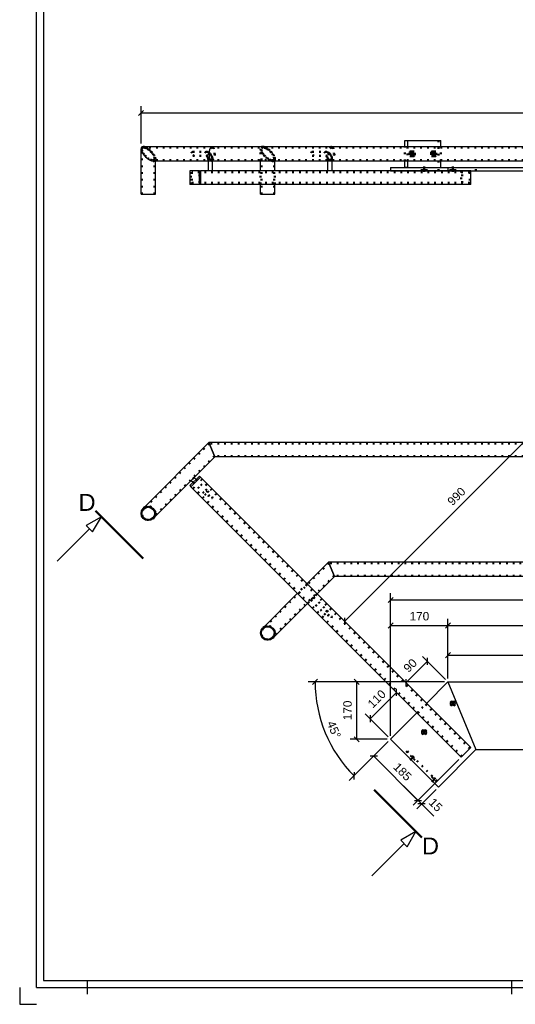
# Model space of a CAD drawing. Header units: millimetres. Extents: x -556 to 285, y -465 to 129.
# Tile 1 of 11: x -556 to -409, y -465 to -174. Entities that reach past the tile are written whole.
import ezdxf
from ezdxf.enums import TextEntityAlignment as Align

# ---------------------------------------------------------------- set-up
doc = ezdxf.new("R2010")
doc.units = ezdxf.units.MM
for name, pattern in [('DOT', [2, 0.5, -1.5]), ('STRICHPUNKT2', [18.5, 10, -4, 0.5, -4]), ('STRICHPUNKT3', [35.5, 25, -5, 0.5, -5])]:
    doc.linetypes.add(name, pattern=pattern)
doc.layers.get('0').update_dxf_attribs({"linetype": 'CONTINUOUS'})
for name, color, linetype in [('DIM49', 4, 'CONTINUOUS'), ('TXT_ALL', 7, 'CONTINUOUS'), ('TXT_DIM49', 2, 'CONTINUOUS')]:
    doc.layers.add(name, color=color, linetype=linetype)
doc.layers.add('LE_ALL', color=7, linetype='CONTINUOUS', lineweight=50)
doc.styles.add('ARIAL', font='arial.ttf')

# ---------------------------------------------------------------- blocks, each defined once
blk = doc.blocks.new('DINA1_00002', base_point=(-548.96, -457.66))
for p, q in [((-548.96, 122.34), (-548.96, -457.66)), ((-550.96, -459.66), (280.04, -459.66)), ((-535.96, -457.66), (-535.96, -461.66)), ((-410.46, -457.66), (-410.46, -461.66))]:
    blk.add_line(p, q)
for points in [[(-550.96, -459.66), (-550.96, 124.34), (280.04, 124.34)], [(-548.96, -457.66), (278.04, -457.66), (278.04, 122.34)], [(-555.96, -459.66), (-555.96, -464.66), (-550.96, -464.66)]]:
    blk.add_lwpolyline(points)
blk = doc.blocks.new('_ZBL0025_00001')
blk.add_blockref('DINA1_00002', (-548.96, -457.66))
blk = doc.blocks.new('Brede Strip 10x200_00113', base_point=(-0.56, -218.27))
for p, q in [((-429.29, -217.27), (-429.29, -218.27)), ((-429.29, -218.27), (-358.83, -218.27))]:
    blk.add_line(p, q)
blk.add_lwpolyline([(-429.29, -217.27), (-358.83, -217.27)])
at = {"layer": 'LE_ALL', "color": 3, "linetype": 'DOT'}
blk.add_line((-421.01, -218.27), (-421.01, -217.27), dxfattribs=at)
blk = doc.blocks.new('Brede Strip 10x200_00112')
blk.add_blockref('Brede Strip 10x200_00113', (-0.56, -218.27))
blk = doc.blocks.new('Brede Strip 10x200_00117', base_point=(-432.12, -218.27))
for p, q in [((-446.26, -217.27), (-429.29, -217.27)), ((-446.26, -217.27), (-446.26, -218.27)), ((-446.26, -218.27), (-429.29, -218.27)), ((-429.29, -217.27), (-429.29, -218.27))]:
    blk.add_line(p, q)
at = {"layer": 'LE_ALL', "color": 3, "linetype": 'DOT'}
for p, q in [((-437.07, -218.27), (-437.07, -217.27)), ((-435.67, -218.27), (-435.67, -217.27)), ((-432.12, -218.27), (-432.12, -217.27)), ((-428.58, -218.27), (-428.58, -217.27)), ((-427.18, -218.27), (-427.18, -217.27)), ((-421.01, -218.27), (-421.01, -217.27))]:
    blk.add_line(p, q, dxfattribs=at)
blk = doc.blocks.new('_00119', base_point=(-436.37, -218.57))
at = {"layer": 'LE_ALL', "color": 1, "linetype": 'STRICHPUNKT2'}
for p, q in [((-436.37, -218.57), (-436.37, -216.97)), ((-427.88, -218.57), (-427.88, -216.97))]:
    blk.add_line(p, q, dxfattribs=at)
blk = doc.blocks.new('_00118')
blk.add_blockref('_00119', (-436.37, -218.57))
blk = doc.blocks.new('Brede Strip 10x200_00116')
for name, p in [('Brede Strip 10x200_00117', (-432.12, -218.27)), ('_00118', (0, 0))]:
    blk.add_blockref(name, p)
blk = doc.blocks.new('Strip 80x10_00121', base_point=(-432.12, -209.27))
for p, q in [((-442.02, -209.27), (-441.31, -209.27)), ((-442.02, -211.15), (-442.02, -209.27)), ((-441.31, -209.27), (-431.42, -209.27)), ((-431.42, -211.15), (-431.42, -209.27)), ((-441.31, -217.27), (-442.02, -217.27)), ((-441.31, -215.39), (-441.31, -217.27)), ((-441.31, -217.27), (-431.42, -217.27))]:
    blk.add_line(p, q)
for points in [[(-441.31, -209.27), (-441.31, -211.15)], [(-442.02, -217.27), (-442.02, -215.39)], [(-431.42, -217.27), (-431.42, -215.39)]]:
    blk.add_lwpolyline(points)
at = {"layer": 'LE_ALL', "color": 3, "linetype": 'DOT'}
for p, q in [((-432.12, -209.27), (-432.12, -217.27)), ((-442.02, -215.39), (-442.02, -211.15)), ((-441.31, -211.15), (-441.31, -215.39)), ((-431.42, -215.39), (-431.42, -211.15)), ((-439.55, -213.97), (-440.25, -213.97)), ((-433.18, -213.97), (-433.89, -213.97))]:
    blk.add_line(p, q, dxfattribs=at)
for points in [[(-439.55, -212.57), (-440.25, -212.57)], [(-433.18, -212.57), (-433.89, -212.57)]]:
    blk.add_lwpolyline(points, dxfattribs=at)
for centre, start_param, end_param in [((-440.25, -213.27), 3.141593, 6.283185), ((-440.25, -213.27), 0, 3.141593), ((-439.55, -213.27), 3.141593, 6.283185), ((-439.55, -213.27), 0, 3.141593), ((-433.89, -213.27), 3.141593, 6.283185), ((-433.89, -213.27), 0, 3.141593), ((-433.18, -213.27), 3.141593, 6.283185), ((-433.18, -213.27), 0, 3.141593)]:
    blk.add_ellipse(centre, major_axis=(0, -0.7), ratio=0.707107, start_param=start_param, end_param=end_param, dxfattribs=at)
blk = doc.blocks.new('_00123', base_point=(-432.97, -213.27))
at = {"layer": 'LE_ALL', "color": 1, "linetype": 'STRICHPUNKT2'}
for p, q in [((-440.25, -213.27), (-440.25, -212.27)), ((-439.55, -213.27), (-439.55, -212.27)), ((-433.89, -213.27), (-433.89, -212.27)), ((-433.18, -213.27), (-433.18, -212.27)), ((-440.25, -213.27), (-440.96, -213.27)), ((-439.33, -213.27), (-440.47, -213.27)), ((-439.55, -213.27), (-440.25, -213.27)), ((-440.25, -213.27), (-440.25, -214.27)), ((-440.25, -213.27), (-439.55, -213.27)), ((-439.55, -213.27), (-439.55, -214.27)), ((-439.55, -213.27), (-438.84, -213.27)), ((-433.89, -213.27), (-434.6, -213.27)), ((-432.97, -213.27), (-434.1, -213.27)), ((-433.18, -213.27), (-433.89, -213.27)), ((-433.89, -213.27), (-433.89, -214.27)), ((-433.89, -213.27), (-433.18, -213.27)), ((-433.18, -213.27), (-433.18, -214.27)), ((-433.18, -213.27), (-432.48, -213.27))]:
    blk.add_line(p, q, dxfattribs=at)
blk = doc.blocks.new('_00122')
blk.add_blockref('_00123', (-432.97, -213.27))
blk = doc.blocks.new('Strip 80x10_00120')
for name, p in [('Strip 80x10_00121', (-432.12, -209.27)), ('_00122', (0, 0))]:
    blk.add_blockref(name, p)
blk = doc.blocks.new('Constructie buis 42.4x2.6_00130', base_point=(-499.13, -215.13))
blk.add_line((-62.99, -215.39), (-499.13, -215.39))
blk.add_lwpolyline([(-62.99, -215.39), (-62.99, -211.15), (-499.13, -211.15)])
blk.add_ellipse((-499.13, -213.27), major_axis=(0, -2.12), ratio=0.414214, start_param=3.141593, end_param=6.283185)
at = {"layer": 'LE_ALL', "color": 3, "linetype": 'DOT'}
blk.add_line((-62.99, -215.13), (-499.13, -215.13), dxfattribs=at)
blk.add_lwpolyline([(-62.99, -211.41), (-499.13, -211.41)], dxfattribs=at)
for major_axis, start_param, end_param in [((0, -1.86), 3.141593, 6.283185), ((0, -2.12), 0, 3.141593), ((0, -1.86), 0, 3.141593)]:
    blk.add_ellipse((-499.13, -213.27), major_axis=major_axis, ratio=0.414214, start_param=start_param, end_param=end_param, dxfattribs=at)
blk = doc.blocks.new('Constructie buis 42.4x2.6_00129')
blk.add_blockref('Constructie buis 42.4x2.6_00130', (-499.13, -215.13))
blk = doc.blocks.new('Constructie buis 42.4x2.6_00132', base_point=(-463.77, -215.13))
at = {"layer": 'LE_ALL', "color": 3, "linetype": 'DOT'}
for major_axis, start_param, end_param in [((0, -2.12), 3.141593, 6.283185), ((0, -1.86), 3.141593, 6.283185), ((0, -2.12), 0, 3.141593), ((0, -1.86), 0, 3.141593)]:
    blk.add_ellipse((-463.77, -213.27), major_axis=major_axis, ratio=0.414214, start_param=start_param, end_param=end_param, dxfattribs=at)
blk = doc.blocks.new('Constructie buis 42.4x2.6_00131')
blk.add_blockref('Constructie buis 42.4x2.6_00132', (-463.77, -215.13))
blk = doc.blocks.new('Constructie buis 42.4x2.6_00134', base_point=(-516.64, -215.13))
for p, q in [((-499.13, -211.15), (-519.45, -211.15)), ((-499.13, -215.39), (-516.45, -215.39))]:
    blk.add_line(p, q)
for centre, major_axis, start_param, end_param in [((-517.95, -213.27), (1.96, -1.96), 2.748894, 5.890486), ((-499.13, -213.27), (0, -2.12), 3.141593, 6.283185)]:
    blk.add_ellipse(centre, major_axis=major_axis, ratio=0.414214, start_param=start_param, end_param=end_param)
at = {"layer": 'LE_ALL', "color": 3, "linetype": 'DOT'}
blk.add_line((-499.13, -215.13), (-516.64, -215.13), dxfattribs=at)
blk.add_lwpolyline([(-499.13, -211.41), (-519.27, -211.41)], dxfattribs=at)
for centre, major_axis, start_param, end_param in [((-517.95, -213.27), (1.72, -1.72), 2.748894, 5.890486), ((-517.95, -213.27), (1.96, -1.96), 5.890486, 9.032079), ((-517.95, -213.27), (1.72, -1.72), 5.890486, 9.032079), ((-499.13, -213.27), (0, -1.86), 3.141593, 6.283185), ((-499.13, -213.27), (0, -2.12), 0, 3.141593), ((-499.13, -213.27), (0, -1.86), 0, 3.141593)]:
    blk.add_ellipse(centre, major_axis=major_axis, ratio=0.414214, start_param=start_param, end_param=end_param, dxfattribs=at)
blk = doc.blocks.new('Constructie buis 42.4x2.6_00133')
blk.add_blockref('Constructie buis 42.4x2.6_00134', (-516.64, -215.13))
blk = doc.blocks.new('Constructie buis 42.4x2.6_00136', base_point=(-481.28, -215.13))
at = {"layer": 'LE_ALL', "color": 3, "linetype": 'DOT'}
for centre, major_axis, start_param, end_param in [((-482.6, -213.27), (1.96, -1.96), 2.748894, 5.890486), ((-482.6, -213.27), (1.72, -1.72), 2.748894, 5.890486), ((-482.6, -213.27), (1.96, -1.96), 5.890486, 9.032079), ((-482.6, -213.27), (1.72, -1.72), 5.890486, 9.032079), ((-463.77, -213.27), (0, -2.12), 3.141593, 6.283185), ((-463.77, -213.27), (0, -1.86), 3.141593, 6.283185), ((-463.77, -213.27), (0, -2.12), 0, 3.141593), ((-463.77, -213.27), (0, -1.86), 0, 3.141593)]:
    blk.add_ellipse(centre, major_axis=major_axis, ratio=0.414214, start_param=start_param, end_param=end_param, dxfattribs=at)
blk = doc.blocks.new('Constructie buis 42.4x2.6_00135')
blk.add_blockref('Constructie buis 42.4x2.6_00136', (-481.28, -215.13))
blk = doc.blocks.new('Koker 40x40x4 EN 10219-2_00139', base_point=(-425.39, -218.27))
for p, q in [((-502.47, -218.27), (-502.47, -222.27)), ((-422.57, -218.27), (-502.47, -218.27)), ((-422.57, -222.27), (-422.57, -218.27)), ((-422.57, -222.27), (-502.47, -222.27))]:
    blk.add_line(p, q)
at = {"layer": 'LE_ALL', "color": 3, "linetype": 'DOT'}
for p, q in [((-505.3, -222.27), (-505.3, -218.27)), ((-425.39, -218.27), (-425.39, -222.27)), ((-422.85, -218.67), (-502.75, -218.67)), ((-425.11, -221.87), (-425.11, -218.67)), ((-422.85, -218.67), (-422.85, -221.87))]:
    blk.add_line(p, q, dxfattribs=at)
blk.add_lwpolyline([(-422.85, -221.87), (-502.75, -221.87), (-502.75, -218.67), (-505.01, -218.67), (-505.01, -221.87), (-502.75, -221.87)], dxfattribs=at)
blk = doc.blocks.new('Koker 40x40x4 EN 10219-2_00138')
blk.add_blockref('Koker 40x40x4 EN 10219-2_00139', (-425.39, -218.27))
blk = doc.blocks.new('Massieve as 12_00141', base_point=(-500.81, -213.87))
for p, q in [((-500.14, -218.27), (-500.14, -215.39)), ((-498.94, -218.27), (-500.14, -218.27)), ((-498.94, -218.27), (-498.94, -215.39))]:
    blk.add_line(p, q)
at = {"layer": 'LE_ALL', "color": 3, "linetype": 'DOT'}
for p, q in [((-504.77, -212.67), (-500.81, -212.67)), ((-504.77, -213.87), (-500.81, -213.87)), ((-500.14, -215.39), (-500.14, -215.07)), ((-498.94, -215.39), (-498.94, -215.07))]:
    blk.add_line(p, q, dxfattribs=at)
blk.add_lwpolyline([(-500.79, -212.67), (-500.47, -212.71), (-500.16, -212.82), (-499.9, -212.97), (-499.63, -213.2), (-499.39, -213.5), (-499.19, -213.87), (-499.04, -214.28), (-498.96, -214.73), (-498.94, -215.07), (-500.14, -215.07), (-500.18, -214.71), (-500.27, -214.38), (-500.42, -214.13), (-500.44, -214.1), (-500.6, -213.94), (-500.75, -213.88), (-500.8, -213.87)], dxfattribs=at)
for centre, start_param, end_param in [((-504.77, -213.27), 3.141593, 6.283185), ((-504.77, -213.27), 0, 3.141593), ((-500.81, -213.27), 3.141593, 6.283185), ((-500.81, -213.27), 0, 3.141593)]:
    blk.add_ellipse(centre, major_axis=(0, -0.6), ratio=0.707107, start_param=start_param, end_param=end_param, dxfattribs=at)
blk = doc.blocks.new('Massieve as 12_00140')
blk.add_blockref('Massieve as 12_00141', (-500.81, -213.87))
blk = doc.blocks.new('Strip 40x5_00143', base_point=(-505.3, -222.27))
for p, q in [((-505.65, -218.27), (-505.65, -222.27)), ((-502.82, -218.27), (-505.65, -218.27)), ((-502.82, -222.27), (-502.82, -218.27)), ((-502.82, -218.27), (-502.47, -218.27)), ((-502.47, -218.27), (-502.47, -222.27)), ((-502.82, -222.27), (-505.65, -222.27)), ((-502.47, -222.27), (-502.82, -222.27))]:
    blk.add_line(p, q)
at = {"layer": 'LE_ALL', "color": 3, "linetype": 'DOT'}
blk.add_line((-505.3, -222.27), (-505.3, -218.27), dxfattribs=at)
blk = doc.blocks.new('Strip 40x5_00142')
blk.add_blockref('Strip 40x5_00143', (-505.3, -222.27))
blk = doc.blocks.new('Massieve as 12_00145', base_point=(-465.46, -213.87))
for p, q in [((-464.79, -218.27), (-464.79, -215.39)), ((-463.59, -218.27), (-464.79, -218.27)), ((-463.59, -218.27), (-463.59, -215.39))]:
    blk.add_line(p, q)
at = {"layer": 'LE_ALL', "color": 3, "linetype": 'DOT'}
for p, q in [((-469.42, -212.67), (-465.46, -212.67)), ((-469.42, -213.87), (-465.46, -213.87)), ((-464.79, -215.39), (-464.79, -215.07)), ((-463.59, -215.39), (-463.59, -215.07))]:
    blk.add_line(p, q, dxfattribs=at)
blk.add_lwpolyline([(-465.44, -212.67), (-465.12, -212.71), (-464.81, -212.82), (-464.55, -212.97), (-464.28, -213.2), (-464.04, -213.5), (-463.83, -213.87), (-463.69, -214.28), (-463.6, -214.73), (-463.59, -215.07), (-464.79, -215.07), (-464.82, -214.71), (-464.92, -214.38), (-465.06, -214.13), (-465.09, -214.1), (-465.25, -213.94), (-465.39, -213.88), (-465.45, -213.87)], dxfattribs=at)
for centre, start_param, end_param in [((-469.42, -213.27), 3.141593, 6.283185), ((-469.42, -213.27), 0, 3.141593), ((-465.46, -213.27), 3.141593, 6.283185), ((-465.46, -213.27), 0, 3.141593)]:
    blk.add_ellipse(centre, major_axis=(0, -0.6), ratio=0.707107, start_param=start_param, end_param=end_param, dxfattribs=at)
blk = doc.blocks.new('Massieve as 12_00144')
blk.add_blockref('Massieve as 12_00145', (-465.46, -213.87))
blk = doc.blocks.new('Baluster_00137')
for name in ['Massieve as 12_00140', 'Massieve as 12_00144', 'Strip 40x5_00142', 'Koker 40x40x4 EN 10219-2_00138']:
    blk.add_blockref(name, (0, 0))
blk = doc.blocks.new('Constructie buis 42.4x2.6_00178', base_point=(-519.81, -211.96))
for p, q in [((-520.07, -225.17), (-520.07, -211.77)), ((-515.83, -225.17), (-515.83, -215.39)), ((-520.07, -225.17), (-515.83, -225.17))]:
    blk.add_line(p, q)
for start_param, end_param in [(2.748887, 3.534292), (3.534292, 5.890486)]:
    blk.add_ellipse((-517.95, -213.27), major_axis=(1.96, -1.96), ratio=0.414214, start_param=start_param, end_param=end_param)
at = {"layer": 'LE_ALL', "color": 3, "linetype": 'DOT'}
for p, q in [((-519.81, -225.17), (-519.81, -211.96)), ((-516.09, -225.17), (-516.09, -214.59)), ((-515.83, -215.39), (-515.83, -214.77))]:
    blk.add_line(p, q, dxfattribs=at)
for major_axis, start_param, end_param in [((1.72, -1.72), 0.392699, 3.534292), ((1.72, -1.72), 3.534292, 6.675884), ((1.96, -1.96), 0.392699, 2.748887), ((1.96, -1.96), 5.890486, 6.675884)]:
    blk.add_ellipse((-517.95, -213.27), major_axis=major_axis, ratio=0.414214, start_param=start_param, end_param=end_param, dxfattribs=at)
blk = doc.blocks.new('Constructie buis 42.4x2.6_00177')
blk.add_blockref('Constructie buis 42.4x2.6_00178', (-519.81, -211.96))
blk = doc.blocks.new('Constructie buis 42.4x2.6_00180', base_point=(-484.46, -211.96))
for p, q in [((-484.72, -218.27), (-484.72, -215.39)), ((-480.48, -218.27), (-480.48, -215.39)), ((-484.72, -225.17), (-480.48, -225.17))]:
    blk.add_line(p, q)
for points in [[(-484.72, -225.17), (-484.72, -222.27)], [(-480.48, -225.17), (-480.48, -222.27)]]:
    blk.add_lwpolyline(points)
at = {"layer": 'LE_ALL', "color": 3, "linetype": 'DOT'}
for p, q in [((-484.72, -215.39), (-484.72, -211.77)), ((-484.46, -225.17), (-484.46, -211.96)), ((-480.74, -225.17), (-480.74, -214.59)), ((-480.48, -215.39), (-480.48, -214.77))]:
    blk.add_line(p, q, dxfattribs=at)
for points in [[(-484.72, -222.27), (-484.72, -218.27)], [(-480.48, -222.27), (-480.48, -218.27)]]:
    blk.add_lwpolyline(points, dxfattribs=at)
for major_axis, start_param, end_param in [((1.96, -1.96), 2.7489, 3.534292), ((1.96, -1.96), 3.534292, 6.675884), ((1.72, -1.72), 0.392699, 3.534292), ((1.72, -1.72), 3.534292, 6.675884), ((1.96, -1.96), 0.392699, 2.748887)]:
    blk.add_ellipse((-482.6, -213.27), major_axis=major_axis, ratio=0.414214, start_param=start_param, end_param=end_param, dxfattribs=at)
blk = doc.blocks.new('Constructie buis 42.4x2.6_00179')
blk.add_blockref('Constructie buis 42.4x2.6_00180', (-484.46, -211.96))
blk = doc.blocks.new('Hekwerk trap_00128')
for name in ['Constructie buis 42.4x2.6_00133', 'Constructie buis 42.4x2.6_00177', 'Constructie buis 42.4x2.6_00129', 'Constructie buis 42.4x2.6_00135', 'Constructie buis 42.4x2.6_00179', 'Constructie buis 42.4x2.6_00131', 'Baluster_00137']:
    blk.add_blockref(name, (0, 0))
blk = doc.blocks.new('Trapboom_00107')
for name in ['Strip 80x10_00120', 'Hekwerk trap_00128', 'Brede Strip 10x200_00116', 'Brede Strip 10x200_00112']:
    blk.add_blockref(name, (0, 0))
blk = doc.blocks.new('Smits Agro_00106')
blk.add_blockref('Trapboom_00107', (0, 0))
blk = doc.blocks.new('Nijverdal_00105')
blk.add_blockref('Smits Agro_00106', (0, 0))
blk = doc.blocks.new('_A3D0064_00104')
blk.add_blockref('Nijverdal_00105', (0, 0))
blk = doc.blocks.new('_ANS0064_00103')
blk.add_blockref('_A3D0064_00104', (0, 0))
blk = doc.blocks.new('_D11', base_point=(-369.48, -359.96))
at = {"layer": 'DIM49', "color": 1}
for p, q in [((-428.54, -360.71), (-430.04, -362.21)), ((-429.29, -368.34), (-429.29, -359.46)), ((-302.74, -362.21), (-301.24, -360.71)), ((-301.99, -368.34), (-301.99, -359.46)), ((-429.29, -361.46), (-301.99, -361.46))]:
    blk.add_line(p, q, dxfattribs=at)
at = {"layer": 'TXT_DIM49', "style": 'ARIAL'}
blk.add_text('1273', height=2.5, dxfattribs=at).set_placement((-369.48, -359.96))
blk = doc.blocks.new('_D15', base_point=(-440.96, -366.74))
at = {"layer": 'DIM49', "color": 1}
for p, q in [((-435.37, -363.26), (-441.72, -369.62)), ((-430, -368.63), (-436.78, -361.85)), ((-435.37, -364.32), (-435.37, -362.2)), ((-441.72, -368.56), (-441.72, -370.68))]:
    blk.add_line(p, q, dxfattribs=at)
at = {"layer": 'TXT_DIM49', "style": 'ARIAL'}
blk.add_text('90', height=2.5, rotation=45.0001, dxfattribs=at).set_placement((-440.96, -366.74))
blk = doc.blocks.new('_D16', base_point=(-465.17, -381.52))
at = {"layer": 'DIM49', "color": 1}
for p, q in [((-430.29, -369.34), (-470.6, -369.34)), ((-469.33, -370.1), (-467.86, -368.58)), ((-446.97, -387.02), (-458.5, -398.54)), ((-457.07, -396.07), (-457.1, -398.19))]:
    blk.add_line(p, q, dxfattribs=at)
blk.add_ellipse((-429.29, -369.34), major_axis=(0, -39.3), ratio=1, start_param=4.712389, end_param=5.497787, dxfattribs=at)
at = {"layer": 'TXT_DIM49', "style": 'ARIAL'}
for s, p in [('45', (-465.17, -381.52)), ('°', (-463.69, -385.06))]:
    blk.add_text(s, height=2.5, rotation=292.7004, dxfattribs=at).set_placement(p)
blk = doc.blocks.new('Brede Strip 10x200_00191', base_point=(-0.18, -383.49))
for p, q in [((-429.29, -369.34), (-421.01, -389.34)), ((-421.01, -389.34), (-0.56, -389.34))]:
    blk.add_line(p, q)
blk.add_lwpolyline([(-429.29, -369.34), (-301.99, -369.34)])
for name, p in [('_D11', (-369.48, -359.96)), ('_D15', (-440.96, -366.74)), ('_D16', (-465.17, -381.52))]:
    blk.add_blockref(name, p)
blk = doc.blocks.new('Brede Strip 10x200_00190')
blk.add_blockref('Brede Strip 10x200_00191', (-0.18, -383.49))
blk = doc.blocks.new('_D17', base_point=(-440.66, -351.18))
at = {"layer": 'DIM49', "color": 1}
for p, q in [((-445.51, -351.93), (-447.01, -353.43)), ((-446.26, -385.31), (-446.26, -350.68)), ((-430.04, -353.43), (-428.54, -351.93)), ((-429.29, -368.34), (-429.29, -350.68)), ((-446.26, -352.68), (-429.29, -352.68))]:
    blk.add_line(p, q, dxfattribs=at)
at = {"layer": 'TXT_DIM49', "style": 'ARIAL'}
blk.add_text('170', height=2.5, dxfattribs=at).set_placement((-440.66, -351.18))
blk = doc.blocks.new('_D18', base_point=(-214.63, -351.18))
at = {"layer": 'DIM49', "color": 1}
for p, q in [((-428.54, -351.93), (-430.04, -353.43)), ((-429.29, -368.34), (-429.29, -350.68)), ((-429.29, -352.68), (7.72, -352.68))]:
    blk.add_line(p, q, dxfattribs=at)
blk = doc.blocks.new('_D20', base_point=(-216.05, -343.62))
at = {"layer": 'DIM49', "color": 1}
for p, q in [((-446.26, -385.31), (-446.26, -343.12)), ((-445.51, -344.37), (-447.01, -345.87)), ((-446.26, -345.12), (21.85, -345.12))]:
    blk.add_line(p, q, dxfattribs=at)
blk = doc.blocks.new('_D21', base_point=(-457.76, -380.7))
at = {"layer": 'DIM49', "color": 1}
for p, q in [((-430.29, -369.34), (-458.26, -369.34)), ((-455.51, -370.09), (-457.01, -368.59)), ((-456.26, -386.31), (-456.26, -369.34)), ((-447.26, -386.31), (-458.26, -386.31)), ((-457.01, -385.56), (-455.51, -387.06))]:
    blk.add_line(p, q, dxfattribs=at)
at = {"layer": 'TXT_DIM49', "style": 'ARIAL'}
blk.add_text('170', height=2.5, rotation=90.0002, dxfattribs=at).set_placement((-457.76, -380.7))
blk = doc.blocks.new('_D22', base_point=(-445.67, -394.73))
at = {"layer": 'DIM49', "color": 1}
for p, q in [((-446.97, -387.02), (-452.65, -392.7)), ((-450.18, -391.28), (-452.3, -391.28)), ((-451.24, -391.28), (-438.16, -404.37)), ((-426.1, -392.31), (-439.57, -405.78)), ((-439.22, -404.37), (-437.1, -404.37))]:
    blk.add_line(p, q, dxfattribs=at)
at = {"layer": 'TXT_DIM49', "style": 'ARIAL'}
blk.add_text('185', height=2.5, rotation=314.9999, dxfattribs=at).set_placement((-445.67, -394.73))
blk = doc.blocks.new('_D23', base_point=(-435.18, -405.23))
at = {"layer": 'DIM49', "color": 1}
for p, q in [((-426.1, -392.31), (-439.57, -405.78)), ((-442.4, -400.12), (-433.52, -409)), ((-432.83, -401.16), (-438.51, -406.84)), ((-439.22, -404.37), (-437.1, -404.37)), ((-436.04, -405.43), (-438.16, -405.43))]:
    blk.add_line(p, q, dxfattribs=at)
at = {"layer": 'TXT_DIM49', "style": 'ARIAL'}
blk.add_text('15', height=2.5, rotation=314.9999, dxfattribs=at).set_placement((-435.18, -405.23))
blk = doc.blocks.new('_D24', base_point=(-451.54, -377.32))
at = {"layer": 'DIM49', "color": 1}
for p, q in [((-452.34, -380.23), (-444.55, -372.45)), ((-444.55, -373.51), (-444.55, -371.38)), ((-446.97, -385.6), (-453.75, -378.82)), ((-452.34, -379.17), (-452.34, -381.3))]:
    blk.add_line(p, q, dxfattribs=at)
at = {"layer": 'TXT_DIM49', "style": 'ARIAL'}
blk.add_text('110', height=2.5, rotation=45.0001, dxfattribs=at).set_placement((-451.54, -377.32))
blk = doc.blocks.new('Brede Strip 10x200_00195', base_point=(-428.37, -375.21))
for p, q in [((-435.65, -375.69), (-429.29, -369.34)), ((-429.29, -369.34), (-421.01, -389.34)), ((-446.26, -386.31), (-432.12, -400.45)), ((-432.12, -400.45), (-421.01, -389.34))]:
    blk.add_line(p, q)
blk.add_lwpolyline([(-446.26, -386.31), (-438.48, -378.52)])
for centre in [(-427.88, -375.7), (-436.37, -384.19)]:
    blk.add_circle(centre, 0.7)
at = {"layer": 'LE_ALL', "color": 3, "linetype": 'DOT'}
blk.add_line((-438.48, -378.52), (-435.65, -375.69), dxfattribs=at)
for name, p in [('_D20', (-216.05, -343.62)), ('_D17', (-440.66, -351.18)), ('_D18', (-214.63, -351.18)), ('_D21', (-457.76, -380.7)), ('_D24', (-451.54, -377.32)), ('_D22', (-445.67, -394.73)), ('_D23', (-435.18, -405.23))]:
    blk.add_blockref(name, p)
blk = doc.blocks.new('_00197', base_point=(-436.37, -384.19))
at = {"layer": 'LE_ALL', "color": 1, "linetype": 'STRICHPUNKT2'}
for p, q in [((-427.88, -375.7), (-428.59, -375)), ((-427.88, -375.7), (-428.59, -375)), ((-427.88, -375.7), (-427.17, -375)), ((-427.88, -375.7), (-427.17, -375)), ((-427.88, -375.7), (-428.59, -376.41)), ((-427.88, -375.7), (-428.59, -376.41)), ((-427.88, -375.7), (-427.17, -376.41)), ((-427.88, -375.7), (-427.17, -376.41)), ((-436.37, -384.19), (-437.07, -383.48)), ((-436.37, -384.19), (-437.07, -383.48)), ((-436.37, -384.19), (-437.07, -384.9)), ((-436.37, -384.19), (-437.07, -384.9)), ((-436.37, -384.19), (-435.66, -383.48)), ((-436.37, -384.19), (-435.66, -383.48)), ((-436.37, -384.19), (-435.66, -384.9)), ((-436.37, -384.19), (-435.66, -384.9))]:
    blk.add_line(p, q, dxfattribs=at)
blk = doc.blocks.new('_00196')
blk.add_blockref('_00197', (-436.37, -384.19))
blk = doc.blocks.new('Brede Strip 10x200_00194')
for name, p in [('Brede Strip 10x200_00195', (-428.37, -375.21)), ('_00196', (0, 0))]:
    blk.add_blockref(name, p)
blk = doc.blocks.new('Strip 80x10_00199', base_point=(-433.68, -397.48))
at = {"layer": 'LE_ALL', "color": 3, "linetype": 'DOT'}
for p, q in [((-441.31, -389.84), (-442.02, -390.55)), ((-441.31, -389.84), (-431.42, -399.74)), ((-440.04, -391.12), (-440.75, -391.82)), ((-439.05, -392.11), (-439.76, -392.81)), ((-433.68, -397.48), (-434.39, -398.19)), ((-432.69, -398.47), (-433.4, -399.18))]:
    blk.add_line(p, q, dxfattribs=at)
blk = doc.blocks.new('_00201', base_point=(-432.97, -397.76))
at = {"layer": 'LE_ALL', "color": 1, "linetype": 'STRICHPUNKT2'}
for p, q in [((-439.33, -391.4), (-440.47, -392.53)), ((-432.97, -397.76), (-434.1, -398.9))]:
    blk.add_line(p, q, dxfattribs=at)
blk = doc.blocks.new('_00200')
blk.add_blockref('_00201', (-432.97, -397.76))
blk = doc.blocks.new('Strip 80x10_00198')
for name, p in [('Strip 80x10_00199', (-433.68, -397.48)), ('_00200', (0, 0))]:
    blk.add_blockref(name, p)
blk = doc.blocks.new('Constructie buis 42.4x2.6_00208', base_point=(-62.99, -298.89))
for p in [(-500, -298.63), (-62.99, -302.87)]:
    blk.add_line(p, (-498.25, -302.87))
blk.add_lwpolyline([(-62.99, -302.87), (-62.99, -298.63), (-500, -298.63)])
at = {"layer": 'LE_ALL', "color": 3, "linetype": 'DOT'}
for p, q in [((-62.99, -298.89), (-499.9, -298.89)), ((-62.99, -302.61), (-498.36, -302.61))]:
    blk.add_line(p, q, dxfattribs=at)
blk = doc.blocks.new('Constructie buis 42.4x2.6_00207')
blk.add_blockref('Constructie buis 42.4x2.6_00208', (-62.99, -298.89))
blk = doc.blocks.new('Constructie buis 42.4x2.6_00210', base_point=(-27.63, -334.24))
for p, q in [((-464.65, -333.98), (-462.89, -338.22)), ((-337.35, -333.98), (-464.65, -333.98)), ((-333.11, -338.22), (-462.89, -338.22))]:
    blk.add_line(p, q)
at = {"layer": 'LE_ALL', "color": 3, "linetype": 'DOT'}
for p, q in [((-27.63, -334.24), (-464.54, -334.24)), ((-27.63, -337.96), (-463, -337.96))]:
    blk.add_line(p, q, dxfattribs=at)
blk = doc.blocks.new('Constructie buis 42.4x2.6_00209')
blk.add_blockref('Constructie buis 42.4x2.6_00210', (-27.63, -334.24))
blk = doc.blocks.new('Constructie buis 42.4x2.6_00212', base_point=(-519.27, -318.26))
blk.add_line((-505.2, -309.82), (-516.45, -321.07))
for points in [[(-498.25, -302.87), (-500, -298.63), (-519.45, -318.07)], [(-498.25, -302.87), (-504.35, -308.97)]]:
    blk.add_lwpolyline(points)
at = {"layer": 'LE_ALL', "color": 3, "linetype": 'DOT'}
for p, q in [((-499.9, -298.89), (-519.27, -318.26)), ((-498.36, -302.61), (-516.64, -320.89)), ((-504.35, -308.97), (-505.2, -309.82))]:
    blk.add_line(p, q, dxfattribs=at)
for radius, start, end in [(1.86, 135, -45), (2.12, -45, 135)]:
    blk.add_arc((-517.95, -319.57), radius, start, end, dxfattribs=at)
blk = doc.blocks.new('Constructie buis 42.4x2.6_00211')
blk.add_blockref('Constructie buis 42.4x2.6_00212', (-519.27, -318.26))
blk = doc.blocks.new('Constructie buis 42.4x2.6_00214', base_point=(-483.91, -353.61))
for p, q in [((-462.89, -338.22), (-464.65, -333.98)), ((-473.83, -343.16), (-484.09, -353.43)), ((-470.83, -346.16), (-481.1, -356.43))]:
    blk.add_line(p, q)
for points in [[(-464.65, -333.98), (-471, -340.34)], [(-462.89, -338.22), (-468, -343.33)]]:
    blk.add_lwpolyline(points)
at = {"layer": 'LE_ALL', "color": 3, "linetype": 'DOT'}
for p, q in [((-464.54, -334.24), (-483.91, -353.61)), ((-463, -337.96), (-481.28, -356.24)), ((-471, -340.34), (-473.83, -343.16)), ((-468, -343.33), (-470.83, -346.16))]:
    blk.add_line(p, q, dxfattribs=at)
for radius, start, end in [(1.86, 135, -45), (2.12, -45, 135)]:
    blk.add_arc((-482.6, -354.93), radius, start, end, dxfattribs=at)
blk = doc.blocks.new('Constructie buis 42.4x2.6_00213')
blk.add_blockref('Constructie buis 42.4x2.6_00214', (-483.91, -353.61))
blk = doc.blocks.new('_D26', base_point=(-427.97, -317.44))
at = {"layer": 'DIM49', "color": 1}
for p, q in [((-459.88, -351.46), (-389.87, -281.46)), ((-364.7, -306.63), (-391.29, -280.04)), ((-389.87, -282.52), (-389.87, -280.4)), ((-459.88, -350.4), (-459.88, -352.52))]:
    blk.add_line(p, q, dxfattribs=at)
at = {"layer": 'TXT_DIM49', "style": 'ARIAL'}
blk.add_text('990', height=2.5, rotation=45.0001, dxfattribs=at).set_placement((-427.97, -317.44))
blk = doc.blocks.new('Koker 40x40x4 EN 10219-2_00217', base_point=(-425.11, -391.32))
for p, q in [((-502.47, -308.87), (-505.3, -311.7)), ((-422.57, -388.77), (-502.47, -308.87)), ((-425.39, -391.6), (-505.3, -311.7)), ((-425.39, -391.6), (-422.57, -388.77))]:
    blk.add_line(p, q)
at = {"layer": 'LE_ALL', "color": 3, "linetype": 'DOT'}
for p, q in [((-425.11, -391.32), (-505.01, -311.42)), ((-422.85, -389.06), (-502.75, -309.15))]:
    blk.add_line(p, q, dxfattribs=at)
blk.add_blockref('_D26', (-427.97, -317.44))
blk = doc.blocks.new('Koker 40x40x4 EN 10219-2_00216')
blk.add_blockref('Koker 40x40x4 EN 10219-2_00217', (-425.11, -391.32))
blk = doc.blocks.new('Massieve as 12_00219', base_point=(-499.12, -314.2))
for p, q in [((-504.35, -308.97), (-505.2, -309.82)), ((-505.2, -309.82), (-504.66, -310.35)), ((-504.35, -308.97), (-503.81, -309.51))]:
    blk.add_line(p, q)
at = {"layer": 'LE_ALL', "color": 3, "linetype": 'DOT'}
for p, q in [((-504.66, -310.35), (-501.24, -313.78)), ((-503.81, -309.51), (-500.39, -312.93)), ((-500.39, -312.93), (-501.24, -313.78)), ((-501.24, -313.78), (-499.97, -315.05)), ((-500.39, -312.93), (-499.12, -314.2))]:
    blk.add_line(p, q, dxfattribs=at)
blk.add_circle((-499.54, -314.63), 0.6, dxfattribs=at)
blk = doc.blocks.new('Massieve as 12_00218')
blk.add_blockref('Massieve as 12_00219', (-499.12, -314.2))
blk = doc.blocks.new('Strip 40x5_00221', base_point=(-502.47, -308.87))
for p, q in [((-502.82, -308.52), (-505.65, -311.34)), ((-502.47, -308.87), (-502.82, -308.52)), ((-505.65, -311.34), (-505.3, -311.7)), ((-502.47, -308.87), (-505.3, -311.7))]:
    blk.add_line(p, q)
blk = doc.blocks.new('Strip 40x5_00220')
blk.add_blockref('Strip 40x5_00221', (-502.47, -308.87))
blk = doc.blocks.new('Massieve as 12_00223', base_point=(-463.76, -349.56))
at = {"layer": 'LE_ALL', "color": 3, "linetype": 'DOT'}
for p, q in [((-468.99, -344.32), (-469.84, -345.17)), ((-469.84, -345.17), (-465.88, -349.13)), ((-465.03, -348.28), (-465.88, -349.13)), ((-465.88, -349.13), (-464.61, -350.41))]:
    blk.add_line(p, q, dxfattribs=at)
blk.add_lwpolyline([(-468.99, -344.32), (-465.03, -348.28), (-463.76, -349.56)], dxfattribs=at)
blk.add_circle((-464.19, -349.98), 0.6, dxfattribs=at)
blk = doc.blocks.new('Massieve as 12_00222')
blk.add_blockref('Massieve as 12_00223', (-463.76, -349.56))
blk = doc.blocks.new('Baluster_00215')
for name in ['Koker 40x40x4 EN 10219-2_00216', 'Strip 40x5_00220', 'Massieve as 12_00218', 'Massieve as 12_00222']:
    blk.add_blockref(name, (0, 0))
blk = doc.blocks.new('Constructie buis 42.4x2.6_00256', base_point=(-519.27, -318.26))
for radius in [2.12, 1.86]:
    blk.add_circle((-517.95, -319.57), radius)
blk = doc.blocks.new('Constructie buis 42.4x2.6_00255')
blk.add_blockref('Constructie buis 42.4x2.6_00256', (-519.27, -318.26))
blk = doc.blocks.new('Constructie buis 42.4x2.6_00258', base_point=(-483.91, -353.61))
for radius in [2.12, 1.86]:
    blk.add_circle((-482.6, -354.93), radius)
blk = doc.blocks.new('Constructie buis 42.4x2.6_00257')
blk.add_blockref('Constructie buis 42.4x2.6_00258', (-483.91, -353.61))
blk = doc.blocks.new('Hekwerk trap_00206')
for name in ['Baluster_00215', 'Constructie buis 42.4x2.6_00211', 'Constructie buis 42.4x2.6_00207', 'Constructie buis 42.4x2.6_00209', 'Constructie buis 42.4x2.6_00255', 'Constructie buis 42.4x2.6_00213', 'Constructie buis 42.4x2.6_00257']:
    blk.add_blockref(name, (0, 0))
blk = doc.blocks.new('Trapboom_00185')
for name in ['Hekwerk trap_00206', 'Brede Strip 10x200_00190', 'Brede Strip 10x200_00194', 'Strip 80x10_00198']:
    blk.add_blockref(name, (0, 0))
blk = doc.blocks.new('Smits Agro_00184')
blk.add_blockref('Trapboom_00185', (0, 0))
blk = doc.blocks.new('Nijverdal_00183')
blk.add_blockref('Smits Agro_00184', (0, 0))
blk = doc.blocks.new('TFIELD_00264', base_point=(-436.99, -417.85))
at = {"layer": 'TXT_ALL', "color": 1, "style": 'ARIAL'}
blk.add_text('D', height=5, dxfattribs=at).set_placement((-436.99, -417.85), align=Align.MIDDLE_LEFT)
blk = doc.blocks.new('FLEX_00263', base_point=(-434.5, -417.85))
blk.add_blockref('TFIELD_00264', (-436.99, -417.85))
blk = doc.blocks.new('3DFIGCON_00262')
blk.add_blockref('FLEX_00263', (-434.5, -417.85))
blk = doc.blocks.new('TFIELD_00267', base_point=(-538.56, -316.29))
at = {"layer": 'TXT_ALL', "color": 1, "style": 'ARIAL'}
blk.add_text('D', height=5, dxfattribs=at).set_placement((-538.56, -316.29), align=Align.MIDDLE_LEFT)
blk = doc.blocks.new('FLEX_00266', base_point=(-536.06, -316.29))
blk.add_blockref('TFIELD_00267', (-538.56, -316.29))
blk = doc.blocks.new('3DFIGCON_00265')
blk.add_blockref('FLEX_00266', (-536.06, -316.29))
blk = doc.blocks.new('AKPFEIL_00269', base_point=(-438.76, -413.59))
blk.add_line((-451.84, -426.67), (-442.29, -417.13))
blk.add_lwpolyline([(-438.76, -413.59), (-443.24, -416.18), (-441.35, -418.07)], close=True)
blk = doc.blocks.new('3DFIGCON_00268')
blk.add_blockref('AKPFEIL_00269', (-438.76, -413.59))
blk = doc.blocks.new('AKPFEIL_00271', base_point=(-531.8, -320.55))
blk.add_line((-544.88, -333.63), (-535.34, -324.08))
blk.add_lwpolyline([(-531.8, -320.55), (-536.28, -323.14), (-534.39, -325.03)], close=True)
blk = doc.blocks.new('3DFIGCON_00270')
blk.add_blockref('AKPFEIL_00271', (-531.8, -320.55))
blk = doc.blocks.new('_00261', base_point=(-436.99, -415.36))
at = {"layer": 'LE_ALL', "color": 4, "linetype": 'STRICHPUNKT3'}
for p, q in [((-533.57, -318.78), (-519.43, -332.92)), ((-436.99, -415.36), (-451.13, -401.22))]:
    blk.add_line(p, q, dxfattribs=at)
for name in ['3DFIGCON_00265', '3DFIGCON_00270', '3DFIGCON_00268', '3DFIGCON_00262']:
    blk.add_blockref(name, (0, 0))
blk = doc.blocks.new('_00260')
blk.add_blockref('_00261', (-436.99, -415.36))
blk = doc.blocks.new('_00259')
blk.add_blockref('_00260', (0, 0))
blk = doc.blocks.new('_A3D0065_00182')
for name in ['_00259', 'Nijverdal_00183']:
    blk.add_blockref(name, (0, 0))
blk = doc.blocks.new('_ANS0065_00181')
blk.add_blockref('_A3D0065_00182', (0, 0))
blk = doc.blocks.new('_D1', base_point=(-252.95, -199.65))
at = {"layer": 'DIM49', "color": 1}
for p, q in [((-519.32, -200.4), (-520.82, -201.9)), ((-520.07, -210.15), (-520.07, -199.15)), ((-520.07, -201.15), (21.85, -201.15))]:
    blk.add_line(p, q, dxfattribs=at)
blk = doc.blocks.new('PART_1418_00556')
blk.add_blockref('_D1', (-252.95, -199.65))
blk = doc.blocks.new('VIEW_64_00555')
blk.add_blockref('PART_1418_00556', (0, 0))
blk = doc.blocks.new('DVI_FIGURE_00521')
blk.add_blockref('VIEW_64_00555', (0, 0))

msp = doc.modelspace()

# ---------------------------------------------------------------- block references
for name in ['_ZBL0025_00001', 'DVI_FIGURE_00521', '_ANS0064_00103', '_ANS0065_00181']:
    msp.add_blockref(name, (0, 0))

doc.saveas('drawing.dxf')
